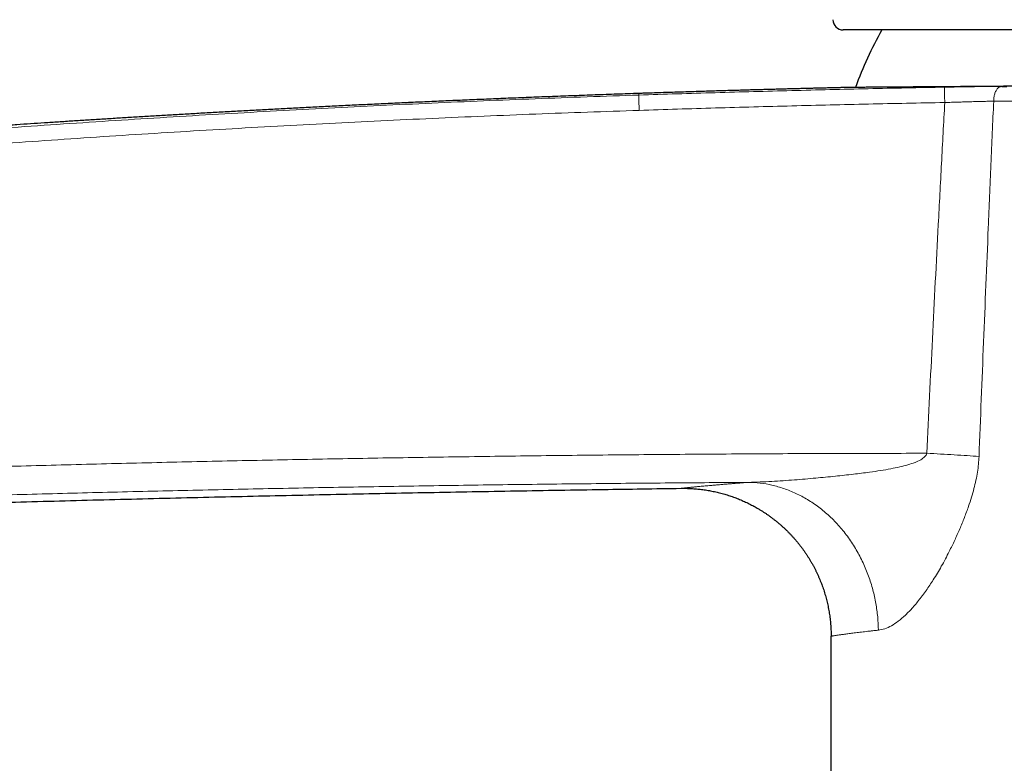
# Model space of a CAD drawing. Header units: millimetres. Extents: x 8 to 674, y 12 to 828.
# Tile 11 of 25: x 134 to 200, y 741 to 791. Entities that reach past the tile are written whole.
import ezdxf

# ---------------------------------------------------------------- set-up
doc = ezdxf.new("R2010")
doc.units = ezdxf.units.MM

msp = doc.modelspace()

# ---------------------------------------------------------------- linework, layer by layer
at = {"color": 7, "linetype": 'Continuous', "lineweight": 30}
for p, q in [((237.916, 790.443), (189.563, 790.443)), ((200.279, 786.629), (200.628, 786.632)), ((175.744, 786.149), (175.744, 786.149)), ((175.744, 786.149), (175.744, 786.149)), ((188.743, 653.943), (188.743, 749.454))]:
    msp.add_line(p, q, dxfattribs=at)
at = {"color": 252, "linetype": 'Continuous', "lineweight": 0}
msp.add_line((175.744, 786.149), (175.744, 786.149), dxfattribs=at)
at = {"color": 252, "linetype": 'Continuous', "lineweight": 0, "flags": 128}
msp.add_lwpolyline([(199.735, 785.629), (199.736, 785.694), (199.739, 785.758), (199.745, 785.822), (199.752, 785.885), (199.762, 785.947), (199.775, 786.007), (199.789, 786.066), (199.806, 786.123), (199.824, 786.178), (199.845, 786.231), (199.867, 786.281), (199.892, 786.329), (199.917, 786.374), (199.945, 786.415), (199.974, 786.453), (200.004, 786.488), (200.036, 786.52), (200.068, 786.547), (200.102, 786.571), (200.136, 786.59), (200.171, 786.606), (200.207, 786.618), (200.243, 786.625), (200.279, 786.629)], dxfattribs=at)
at = {"color": 7, "linetype": 'Continuous', "lineweight": 30}
for centre, radius, start, end in [((189.563, 791.143), 0.7, 180.40273, 270), ((213.743, 778.193), 24.8, 150.39904, 160.28334)]:
    msp.add_arc(centre, radius, start, end, dxfattribs=at)
at = {"color": 252, "linetype": 'Continuous', "lineweight": 0}
msp.add_arc((217.808, 786.208), 21.391, 179.0166, 181.79099, dxfattribs=at)
for points, knots in [([(175.744, 786.043), (176.605, 786.071), (178.328, 786.127), (180.912, 786.204), (183.496, 786.277), (186.081, 786.346), (188.665, 786.41), (191.25, 786.47), (193.835, 786.525), (195.558, 786.559), (196.42, 786.575)], [0, 0, 0, 0, 0.1249962, 0.2499925, 0.3749902, 0.499988, 0.6249903, 0.7499925, 0.8749963, 1, 1, 1, 1]), ([(196.42, 786.575), (196.505, 786.577), (196.674, 786.58), (196.928, 786.585), (197.181, 786.589), (197.435, 786.593), (197.689, 786.597), (197.943, 786.601), (198.195, 786.605), (198.442, 786.608), (198.684, 786.612), (198.921, 786.615), (199.154, 786.618), (199.386, 786.62), (199.615, 786.623), (199.841, 786.625), (200.063, 786.627), (200.207, 786.628), (200.279, 786.629)], [0, 0, 0, 0, 0.061994, 0.124029, 0.186064, 0.248059, 0.311396, 0.374776, 0.438155, 0.501492, 0.563125, 0.624799, 0.686472, 0.748105, 0.811058, 0.874053, 0.937048, 1, 1, 1, 1]), ([(34.107, 772.265), (35.387, 772.471), (37.947, 772.883), (41.79, 773.484), (45.635, 774.073), (49.482, 774.648), (53.117, 775.179), (56.539, 775.669), (59.75, 776.118), (62.961, 776.559), (66.174, 776.99), (69.387, 777.412), (72.817, 777.853), (76.465, 778.309), (80.33, 778.78), (84.198, 779.237), (88.066, 779.68), (91.806, 780.096), (95.417, 780.485), (98.899, 780.849), (102.382, 781.201), (105.866, 781.543), (109.352, 781.874), (112.838, 782.193), (116.325, 782.502), (119.814, 782.799), (123.304, 783.085), (126.796, 783.36), (130.289, 783.624), (133.783, 783.877), (137.276, 784.118), (140.769, 784.349), (144.263, 784.568), (147.758, 784.776), (151.253, 784.973), (154.749, 785.159), (158.245, 785.334), (161.743, 785.498), (165.242, 785.651), (168.742, 785.793), (172.242, 785.924), (174.577, 786.004), (175.744, 786.042), (175.744, 786.042)], [0, 0, 0, 0, 0.027314, 0.054627, 0.081941, 0.109255, 0.136569, 0.159334, 0.1821, 0.204865, 0.227623, 0.25038, 0.273137, 0.300483, 0.327829, 0.355175, 0.38252, 0.409866, 0.43445, 0.459033, 0.483617, 0.508201, 0.532787, 0.557373, 0.581955, 0.606536, 0.631136, 0.655735, 0.680335, 0.704935, 0.729518, 0.754102, 0.778685, 0.803269, 0.827852, 0.852436, 0.877019, 0.901603, 0.926202, 0.950801, 0.9754, 1, 1, 1, 1, 1]), ([(175.744, 786.149), (175.744, 786.148), (175.744, 786.147), (175.744, 786.139), (175.744, 786.121), (175.744, 786.092), (175.744, 786.059), (175.744, 786.042)], [0, 0, 0, 0, 0.132812, 0.317945, 0.503078, 0.751539, 1, 1, 1, 1]), ([(199.735, 785.629), (199.675, 785.628), (199.555, 785.625), (199.369, 785.621), (199.179, 785.616), (198.984, 785.611), (198.785, 785.606), (198.581, 785.601), (198.373, 785.596), (198.164, 785.59), (197.954, 785.584), (197.743, 785.578), (197.529, 785.572), (197.313, 785.566), (197.094, 785.56), (196.873, 785.553), (196.651, 785.546), (196.502, 785.542), (196.427, 785.54)], [0, 0, 0, 0, 0.0614977, 0.1229953, 0.1848111, 0.2466268, 0.3094321, 0.3722375, 0.4353813, 0.4985252, 0.5603776, 0.6222301, 0.6844057, 0.7465813, 0.8097636, 0.8729459, 0.9364729, 1, 1, 1, 1]), ([(199.735, 785.629), (199.673, 784.203), (199.55, 781.351), (199.32, 775.921), (199.048, 769.339), (198.844, 764.182), (198.743, 761.604)], [0, 0, 0, 0, 0.178076, 0.356153, 0.678076, 1, 1, 1, 1]), ([(238.743, 785.793), (238.742, 785.792), (238.74, 785.792), (238.721, 785.792), (238.69, 785.793), (238.647, 785.793), (238.592, 785.794), (238.524, 785.795), (238.443, 785.796), (238.35, 785.798), (238.245, 785.799), (238.127, 785.801), (237.996, 785.803), (237.872, 785.805), (237.76, 785.806), (237.663, 785.808), (237.562, 785.809), (237.446, 785.811), (237.312, 785.813), (237.16, 785.815), (237, 785.817), (236.832, 785.819), (236.657, 785.821), (236.471, 785.824), (236.273, 785.826), (236.063, 785.828), (235.845, 785.831), (235.619, 785.833), (235.384, 785.835), (235.157, 785.838), (234.939, 785.84), (234.732, 785.841), (234.52, 785.843), (234.311, 785.845), (234.107, 785.846), (233.908, 785.848), (233.705, 785.849), (233.483, 785.851), (233.239, 785.852), (232.974, 785.853), (232.703, 785.855), (232.426, 785.856), (232.144, 785.857), (231.823, 785.858), (231.462, 785.859), (231.057, 785.86), (230.642, 785.861), (230.218, 785.862), (229.786, 785.862), (229.344, 785.862), (228.894, 785.862), (228.497, 785.861), (228.158, 785.86), (227.879, 785.86), (227.598, 785.859), (227.291, 785.858), (226.96, 785.857), (226.602, 785.856), (226.24, 785.855), (225.874, 785.853), (225.505, 785.852), (225.089, 785.85), (224.624, 785.847), (224.111, 785.844), (223.591, 785.841), (223.066, 785.838), (222.535, 785.834), (221.998, 785.83), (221.458, 785.826), (220.95, 785.822), (220.476, 785.819), (220.038, 785.815), (219.597, 785.811), (219.115, 785.807), (218.592, 785.803), (218.026, 785.798), (217.458, 785.792), (216.887, 785.787), (216.313, 785.782), (215.755, 785.776), (215.214, 785.771), (214.689, 785.766), (214.163, 785.761), (213.636, 785.756), (213.109, 785.75), (212.637, 785.746), (212.221, 785.742), (211.86, 785.738), (211.5, 785.735), (211.119, 785.731), (210.716, 785.727), (210.293, 785.723), (209.87, 785.719), (209.448, 785.714), (209.027, 785.71), (208.569, 785.706), (208.074, 785.701), (207.544, 785.696), (207.016, 785.691), (206.487, 785.686), (205.958, 785.682), (205.428, 785.677), (204.902, 785.672), (204.418, 785.668), (203.976, 785.664), (203.575, 785.66), (203.177, 785.657), (202.782, 785.654), (202.389, 785.65), (202, 785.647), (201.613, 785.644), (201.23, 785.641), (200.851, 785.638), (200.475, 785.635), (200.102, 785.632), (199.858, 785.63), (199.735, 785.629)], [0, 0, 0, 0, 0.010219, 0.020438, 0.030677, 0.040916, 0.051226, 0.061539, 0.071851, 0.082161, 0.092554, 0.10295, 0.113346, 0.123739, 0.130013, 0.136286, 0.142564, 0.148842, 0.157069, 0.165297, 0.173524, 0.181775, 0.190026, 0.198277, 0.207049, 0.215822, 0.224594, 0.233395, 0.242197, 0.250998, 0.258121, 0.265244, 0.272374, 0.279503, 0.285778, 0.292052, 0.298331, 0.30461, 0.31236, 0.32011, 0.327859, 0.335629, 0.343399, 0.351168, 0.361646, 0.372125, 0.382625, 0.393125, 0.403655, 0.414186, 0.424738, 0.435291, 0.441564, 0.447838, 0.454116, 0.460394, 0.468142, 0.475891, 0.483639, 0.491407, 0.499176, 0.506944, 0.517421, 0.527898, 0.538396, 0.548894, 0.559423, 0.569952, 0.580503, 0.591053, 0.599437, 0.60782, 0.616214, 0.624609, 0.635226, 0.645844, 0.656461, 0.667129, 0.677799, 0.688467, 0.698171, 0.707876, 0.71758, 0.727323, 0.737067, 0.74681, 0.753482, 0.760155, 0.766833, 0.773512, 0.781397, 0.789283, 0.797168, 0.805075, 0.812981, 0.820888, 0.830967, 0.841046, 0.851145, 0.861244, 0.871573, 0.881903, 0.892253, 0.902603, 0.91068, 0.918757, 0.926834, 0.934933, 0.943033, 0.951132, 0.959265, 0.967399, 0.975532, 0.983688, 0.991844, 1, 1, 1, 1]), ([(175.765, 785.007), (174.599, 784.968), (172.269, 784.89), (168.774, 784.758), (165.279, 784.617), (161.784, 784.464), (158.29, 784.3), (154.797, 784.126), (151.303, 783.94), (147.81, 783.743), (144.318, 783.535), (140.826, 783.316), (137.334, 783.086), (133.843, 782.844), (130.354, 782.592), (126.866, 782.329), (123.38, 782.054), (119.894, 781.768), (116.409, 781.471), (112.925, 781.164), (109.441, 780.844), (105.958, 780.514), (102.476, 780.173), (98.994, 779.82), (95.514, 779.456), (91.987, 779.077), (88.413, 778.68), (84.794, 778.267), (81.175, 777.841), (77.558, 777.404), (73.942, 776.955), (70.327, 776.495), (66.713, 776.023), (63.101, 775.539), (59.49, 775.043), (55.881, 774.537), (52.273, 774.018), (48.666, 773.488), (45.061, 772.947), (41.458, 772.394), (37.856, 771.831), (35.456, 771.446), (34.256, 771.253)], [0, 0, 0, 0, 0.024584, 0.049168, 0.073751, 0.098335, 0.122919, 0.147508, 0.172097, 0.196686, 0.221275, 0.245864, 0.270463, 0.295063, 0.319646, 0.344229, 0.368812, 0.393396, 0.417979, 0.442562, 0.467153, 0.491745, 0.516336, 0.540927, 0.565527, 0.590127, 0.615733, 0.641339, 0.66695, 0.69256, 0.718171, 0.743782, 0.769399, 0.795016, 0.820633, 0.84625, 0.871874, 0.897497, 0.923121, 0.948744, 0.974372, 1, 1, 1, 1]), ([(196.427, 785.54), (195.566, 785.523), (193.844, 785.49), (191.261, 785.434), (188.678, 785.374), (186.095, 785.31), (183.512, 785.242), (180.93, 785.169), (178.347, 785.091), (176.625, 785.036), (175.765, 785.008)], [0, 0, 0, 0, 0.1249961, 0.2499932, 0.3749902, 0.4999902, 0.6249902, 0.7499931, 0.8749961, 1, 1, 1, 1]), ([(195.212, 761.819), (195.338, 764.398), (195.591, 769.554), (195.926, 776.086), (196.206, 781.414), (196.353, 784.164), (196.427, 785.54)], [0, 0, 0, 0, 0.3260572, 0.6521154, 0.8260576, 1, 1, 1, 1]), ([(74.882, 758.556), (76.692, 758.652), (80.313, 758.844), (85.744, 759.116), (91.176, 759.375), (96.609, 759.622), (102.042, 759.855), (107.476, 760.075), (112.911, 760.282), (118.346, 760.476), (123.782, 760.657), (129.217, 760.825), (134.653, 760.98), (140.09, 761.122), (145.527, 761.251), (150.965, 761.366), (156.402, 761.469), (161.881, 761.559), (167.402, 761.636), (172.964, 761.701), (178.525, 761.751), (184.087, 761.788), (189.649, 761.812), (193.357, 761.817), (195.212, 761.819)], [0, 0, 0, 0, 0.045172, 0.090345, 0.135518, 0.18069, 0.225867, 0.271044, 0.31622, 0.361397, 0.40657, 0.451742, 0.496915, 0.542087, 0.587264, 0.632441, 0.677618, 0.722794, 0.768995, 0.815196, 0.861397, 0.907598, 0.953799, 1, 1, 1, 1]), ([(183.169, 759.854), (183.688, 759.871), (184.712, 759.905), (186.229, 760.016), (187.664, 760.137), (188.993, 760.265), (190.208, 760.398), (191.229, 760.526), (192.072, 760.649), (192.756, 760.766), (193.373, 760.892), (193.923, 761.032), (194.399, 761.188), (194.788, 761.362), (195.041, 761.536), (195.172, 761.694), (195.199, 761.779), (195.212, 761.819)], [0, 0, 0, 0, 0.128326, 0.253336, 0.369686, 0.477038, 0.575338, 0.664169, 0.724724, 0.780356, 0.830939, 0.876395, 0.916909, 0.951503, 0.978921, 0.990057, 1, 1, 1, 1]), ([(198.743, 761.604), (198.732, 761.431), (198.712, 761.078), (198.64, 760.542), (198.537, 759.989), (198.402, 759.419), (198.235, 758.832), (198.063, 758.309), (197.899, 757.852), (197.754, 757.468), (197.601, 757.084), (197.441, 756.701), (197.274, 756.32), (197.1, 755.94), (196.919, 755.56), (196.624, 754.963), (196.209, 754.182), (195.684, 753.302), (195.312, 752.744), (195.105, 752.454), (195.041, 752.366), (194.978, 752.279), (194.914, 752.194), (194.851, 752.11), (194.638, 751.834), (194.281, 751.4), (193.777, 750.876), (193.289, 750.457), (192.82, 750.147), (192.368, 749.936), (192.084, 749.886), (191.943, 749.862)], [0, 0, 0, 0, 0.030989, 0.063308, 0.097118, 0.132557, 0.169747, 0.208793, 0.234122, 0.259672, 0.285458, 0.311495, 0.337796, 0.364375, 0.391244, 0.418417, 0.493037, 0.564439, 0.624919, 0.632694, 0.640437, 0.648149, 0.65583, 0.663482, 0.671105, 0.7321, 0.78983, 0.844831, 0.89772, 0.949192, 1, 1, 1, 1]), ([(195.212, 761.819), (195.525, 761.803), (196.157, 761.771), (197.08, 761.718), (197.96, 761.662), (198.483, 761.623), (198.743, 761.604)], [0, 0, 0, 0, 0.2484289, 0.5, 0.7515711, 1, 1, 1, 1]), ([(183.169, 759.854), (181.396, 759.842), (177.85, 759.819), (172.531, 759.768), (167.212, 759.706), (161.855, 759.63), (156.46, 759.542), (151.028, 759.439), (145.596, 759.323), (140.163, 759.195), (134.732, 759.053), (129.3, 758.898), (123.868, 758.73), (118.438, 758.549), (113.008, 758.355), (107.578, 758.148), (102.149, 757.928), (96.721, 757.695), (91.293, 757.449), (85.865, 757.189), (80.438, 756.917), (76.82, 756.725), (75.012, 756.629)], [0, 0, 0, 0, 0.0491537, 0.0983075, 0.1474614, 0.1966151, 0.2468243, 0.2970336, 0.3472429, 0.3974521, 0.4476659, 0.4978799, 0.5480938, 0.5983076, 0.6485168, 0.6987261, 0.7489354, 0.7991445, 0.8493583, 0.8995723, 0.9497862, 1, 1, 1, 1]), ([(178.604, 759.453), (178.604, 759.453), (178.603, 759.453), (178.607, 759.453), (178.618, 759.454), (178.638, 759.457), (178.664, 759.459), (178.699, 759.463), (178.742, 759.468), (178.792, 759.473), (178.849, 759.479), (178.915, 759.485), (178.987, 759.493), (179.068, 759.501), (179.155, 759.51), (179.249, 759.519), (179.349, 759.529), (179.456, 759.539), (179.578, 759.551), (179.718, 759.564), (179.877, 759.579), (180.045, 759.595), (180.224, 759.611), (180.413, 759.628), (180.627, 759.647), (180.867, 759.668), (181.136, 759.692), (181.419, 759.716), (181.693, 759.738), (181.954, 759.76), (182.199, 759.779), (182.452, 759.799), (182.698, 759.818), (182.937, 759.837), (183.092, 759.848), (183.169, 759.854)], [0, 0, 0, 0, 0.000458, 0.028649, 0.056842, 0.085034, 0.113287, 0.141543, 0.169796, 0.198142, 0.226489, 0.254834, 0.28324, 0.311648, 0.340054, 0.367796, 0.395538, 0.423305, 0.451071, 0.484897, 0.518726, 0.552551, 0.586473, 0.620397, 0.654318, 0.695571, 0.736824, 0.778148, 0.819472, 0.851169, 0.882866, 0.914593, 0.946319, 0.973158, 1, 1, 1, 1]), ([(183.169, 759.854), (183.428, 759.842), (183.956, 759.818), (184.754, 759.675), (185.562, 759.448), (186.368, 759.124), (187.159, 758.703), (187.923, 758.187), (188.647, 757.58), (189.318, 756.889), (189.925, 756.125), (190.459, 755.299), (190.914, 754.427), (191.286, 753.523), (191.574, 752.601), (191.777, 751.677), (191.906, 750.764), (191.931, 750.159), (191.943, 749.862)], [0, 0, 0, 0, 0.057378, 0.116653, 0.177655, 0.240177, 0.303969, 0.368748, 0.434202, 0.5, 0.565798, 0.631252, 0.696031, 0.759823, 0.822345, 0.883347, 0.942622, 1, 1, 1, 1]), ([(191.943, 749.862), (191.86, 749.853), (191.693, 749.835), (191.455, 749.809), (191.225, 749.783), (191.005, 749.757), (190.794, 749.732), (190.593, 749.708), (190.4, 749.684), (190.217, 749.661), (190.044, 749.638), (189.881, 749.617), (189.728, 749.597), (189.585, 749.577), (189.453, 749.559), (189.332, 749.542), (189.222, 749.526), (189.123, 749.512), (189.034, 749.499), (188.957, 749.487), (188.891, 749.477), (188.837, 749.469), (188.795, 749.462), (188.766, 749.457), (188.747, 749.454), (188.744, 749.454), (188.743, 749.454)], [0, 0, 0, 0, 0.040358, 0.080733, 0.121238, 0.161743, 0.202317, 0.242892, 0.283975, 0.325058, 0.366215, 0.407371, 0.449049, 0.490726, 0.53248, 0.574234, 0.616133, 0.658051, 0.700576, 0.743121, 0.785823, 0.828524, 0.871309, 0.914093, 0.957036, 1, 1, 1, 1])]:
    msp.add_open_spline(points, degree=3, knots=knots, dxfattribs=at)
at = {"color": 7, "linetype": 'Continuous', "lineweight": 30}
for points, knots in [([(189.906, 786.554), (189.899, 786.554), (189.881, 786.553), (189.855, 786.553), (189.826, 786.552), (189.796, 786.551), (189.758, 786.551), (189.709, 786.549), (189.649, 786.548), (189.577, 786.546), (189.493, 786.544), (189.398, 786.542), (189.291, 786.54), (189.174, 786.537), (189.046, 786.534), (188.908, 786.53), (188.759, 786.527), (188.591, 786.523), (188.404, 786.518), (188.195, 786.513), (187.973, 786.508), (187.736, 786.502), (187.485, 786.496), (187.226, 786.489), (186.958, 786.482), (186.683, 786.475), (186.395, 786.468), (186.095, 786.46), (185.781, 786.452), (185.452, 786.443), (185.108, 786.434), (184.751, 786.424), (184.381, 786.414), (183.999, 786.404), (183.604, 786.393), (183.181, 786.381), (182.731, 786.368), (182.252, 786.354), (181.757, 786.34), (181.247, 786.325), (180.721, 786.309), (180.181, 786.293), (179.624, 786.275), (179.053, 786.258), (178.466, 786.239), (177.867, 786.22), (177.258, 786.2), (176.637, 786.18), (176.13, 786.163), (175.831, 786.153), (175.744, 786.15)], [0, 0, 0, 0, 0.001515, 0.003747, 0.005577, 0.007527, 0.010187, 0.013643, 0.017897, 0.02299, 0.028893, 0.035604, 0.043125, 0.051454, 0.060421, 0.070168, 0.080694, 0.091998, 0.105726, 0.12045, 0.136169, 0.152882, 0.17059, 0.189291, 0.207833, 0.227256, 0.247561, 0.268746, 0.290811, 0.31418, 0.33846, 0.363649, 0.389746, 0.416752, 0.444663, 0.473481, 0.506225, 0.540062, 0.574991, 0.61101, 0.648117, 0.686311, 0.72559, 0.765953, 0.807396, 0.849919, 0.892732, 0.936582, 0.981467, 1, 1, 1, 1]), ([(231.498, 786.857), (231.486, 786.857), (231.342, 786.857), (231.057, 786.859), (230.64, 786.86), (230.21, 786.861), (229.794, 786.862), (229.393, 786.862), (229.008, 786.862), (228.617, 786.862), (228.205, 786.862), (227.773, 786.861), (227.319, 786.86), (226.857, 786.859), (226.417, 786.858), (226.001, 786.856), (225.611, 786.855), (225.216, 786.853), (224.787, 786.851), (224.323, 786.849), (223.822, 786.846), (223.316, 786.843), (222.803, 786.84), (222.285, 786.836), (221.786, 786.832), (221.306, 786.829), (220.848, 786.825), (220.386, 786.821), (219.921, 786.817), (219.452, 786.813), (218.992, 786.809), (218.539, 786.805), (218.095, 786.801), (217.649, 786.797), (217.168, 786.792), (216.652, 786.787), (216.1, 786.782), (215.546, 786.777), (214.991, 786.771), (214.433, 786.765), (213.901, 786.76), (213.394, 786.755), (212.912, 786.75), (212.43, 786.745), (211.948, 786.74), (211.466, 786.735), (211.03, 786.731), (210.639, 786.727), (210.292, 786.723), (209.947, 786.72), (209.52, 786.716), (209.013, 786.71), (208.426, 786.705), (207.842, 786.699), (207.293, 786.694), (206.778, 786.689), (206.297, 786.684), (205.819, 786.68), (205.328, 786.675), (204.826, 786.67), (204.312, 786.666), (203.802, 786.661), (203.361, 786.657), (202.986, 786.654), (202.675, 786.651), (202.366, 786.649), (201.987, 786.645), (201.54, 786.642), (201.029, 786.638), (200.525, 786.633), (200.055, 786.63), (199.62, 786.626), (199.216, 786.623), (198.819, 786.62), (198.415, 786.617), (198.005, 786.614), (197.591, 786.611), (197.186, 786.608), (196.814, 786.605), (196.474, 786.603), (196.165, 786.6), (195.862, 786.598), (195.543, 786.596), (195.211, 786.594), (194.866, 786.591), (194.531, 786.589), (194.207, 786.587), (193.892, 786.584), (193.602, 786.582), (193.335, 786.581), (193.09, 786.579), (192.853, 786.577), (192.624, 786.576), (192.403, 786.574), (192.196, 786.573), (192.002, 786.571), (191.82, 786.57), (191.645, 786.569), (191.466, 786.567), (191.285, 786.566), (191.104, 786.565), (190.935, 786.563), (190.779, 786.562), (190.634, 786.561), (190.508, 786.56), (190.399, 786.559), (190.305, 786.558), (190.22, 786.558), (190.145, 786.557), (190.08, 786.556), (190.026, 786.556), (189.984, 786.555), (189.951, 786.555), (189.926, 786.554), (189.911, 786.554), (189.907, 786.554), (189.906, 786.554)], [0, 0, 0, 0, 0.000931, 0.011497, 0.022063, 0.032656, 0.043249, 0.052139, 0.06103, 0.069937, 0.078843, 0.088651, 0.098458, 0.108288, 0.118117, 0.12609, 0.134064, 0.142049, 0.150034, 0.159816, 0.169599, 0.179381, 0.189211, 0.199042, 0.208872, 0.217365, 0.225859, 0.234353, 0.242877, 0.251403, 0.259927, 0.267901, 0.275876, 0.283861, 0.291847, 0.301629, 0.311413, 0.321195, 0.331026, 0.340857, 0.350688, 0.359181, 0.367676, 0.37617, 0.384695, 0.393221, 0.401746, 0.407907, 0.414068, 0.420234, 0.4264, 0.436967, 0.447534, 0.458127, 0.468721, 0.477612, 0.486504, 0.495411, 0.504318, 0.514126, 0.523934, 0.533764, 0.543594, 0.549754, 0.555915, 0.562081, 0.568247, 0.578814, 0.589381, 0.599974, 0.610568, 0.619459, 0.62835, 0.637257, 0.646164, 0.655972, 0.66578, 0.675609, 0.685439, 0.693414, 0.701389, 0.709375, 0.717362, 0.727146, 0.736931, 0.746714, 0.756546, 0.766379, 0.776211, 0.784706, 0.793202, 0.801697, 0.810223, 0.81875, 0.827276, 0.835251, 0.843226, 0.851213, 0.859199, 0.868983, 0.878768, 0.888551, 0.898383, 0.908216, 0.918048, 0.926542, 0.935038, 0.943533, 0.952059, 0.960586, 0.969112, 0.976488, 0.983864, 0.991239, 0.998635, 1, 1, 1, 1]), ([(175.744, 786.149), (175.249, 786.132), (174.264, 786.099), (172.795, 786.047), (171.342, 785.993), (169.904, 785.939), (168.482, 785.884), (167.102, 785.829), (165.762, 785.774), (164.464, 785.719), (163.179, 785.664), (161.907, 785.608), (160.649, 785.551), (159.405, 785.494), (158.174, 785.436), (156.957, 785.378), (155.753, 785.319), (154.57, 785.26), (153.407, 785.201), (152.264, 785.142), (151.134, 785.082), (150.011, 785.022), (148.893, 784.961), (147.783, 784.9), (146.686, 784.838), (145.602, 784.776), (144.538, 784.714), (143.493, 784.653), (142.468, 784.592), (141.456, 784.531), (140.45, 784.469), (139.45, 784.407), (138.457, 784.344), (137.477, 784.282), (136.511, 784.22), (135.559, 784.157), (134.62, 784.095), (133.677, 784.032), (132.73, 783.968), (131.78, 783.903), (130.846, 783.839), (129.927, 783.775), (129.023, 783.711), (128.15, 783.648), (127.309, 783.588), (126.499, 783.529), (125.702, 783.47), (124.918, 783.412), (124.148, 783.355), (123.392, 783.298), (122.65, 783.242), (121.921, 783.186), (121.206, 783.131), (120.508, 783.077), (119.828, 783.023), (119.166, 782.971), (118.516, 782.92), (117.877, 782.869), (117.247, 782.818), (116.627, 782.768), (116.021, 782.719), (115.428, 782.67), (114.853, 782.623), (114.295, 782.577), (113.753, 782.532), (113.225, 782.488), (112.707, 782.444), (112.2, 782.401), (111.702, 782.359), (111.219, 782.318), (110.75, 782.278), (110.295, 782.239), (109.854, 782.201), (109.425, 782.163), (109.008, 782.127), (108.603, 782.092), (108.213, 782.058), (107.838, 782.025), (107.477, 781.993), (107.13, 781.962), (106.807, 781.933), (106.507, 781.907), (106.228, 781.882), (105.962, 781.858), (105.708, 781.835), (105.466, 781.813), (105.237, 781.793), (105.02, 781.773), (104.815, 781.755), (104.623, 781.737), (104.443, 781.721), (104.276, 781.706), (104.123, 781.692), (103.985, 781.679), (103.862, 781.668), (103.749, 781.658), (103.647, 781.648), (103.555, 781.64), (103.473, 781.632), (103.402, 781.626), (103.343, 781.62), (103.296, 781.616), (103.262, 781.613), (103.24, 781.611), (103.224, 781.609), (103.205, 781.608), (103.175, 781.605), (103.134, 781.601), (103.082, 781.596), (103.019, 781.591), (102.946, 781.584), (102.862, 781.576), (102.756, 781.566), (102.629, 781.555), (102.483, 781.541), (102.332, 781.527), (102.175, 781.513), (102.014, 781.498), (101.848, 781.482), (101.655, 781.464), (101.432, 781.444), (101.18, 781.42), (100.919, 781.396), (100.62, 781.368), (100.281, 781.336), (99.901, 781.3), (99.506, 781.263), (99.095, 781.224), (98.671, 781.184), (98.234, 781.142), (97.785, 781.099), (97.321, 781.054), (96.839, 781.008), (96.344, 780.96), (95.845, 780.911), (95.35, 780.863), (94.862, 780.815), (94.38, 780.768), (93.905, 780.721), (93.375, 780.668), (92.794, 780.61), (92.161, 780.547), (91.542, 780.485), (90.936, 780.424), (90.346, 780.364), (89.772, 780.305), (89.214, 780.248), (88.669, 780.192), (88.149, 780.138), (87.654, 780.087), (87.184, 780.038), (86.725, 779.99), (86.276, 779.943), (85.411, 779.853), (84.189, 779.723), (82.609, 779.554), (81.343, 779.417), (80.326, 779.306), (79.558, 779.221), (78.792, 779.137), (78.027, 779.052), (77.264, 778.966), (76.502, 778.881), (75.824, 778.804), (75.224, 778.736), (74.698, 778.676), (74.156, 778.614), (73.599, 778.551), (73.027, 778.485), (72.451, 778.418), (71.872, 778.351), (71.29, 778.283), (70.695, 778.214), (70.086, 778.142), (69.464, 778.069), (68.828, 777.993), (68.178, 777.916), (67.515, 777.837), (66.838, 777.755), (66.152, 777.673), (65.456, 777.588), (64.751, 777.503), (64.033, 777.415), (63.289, 777.323), (62.518, 777.228), (61.72, 777.129), (60.908, 777.027), (60.08, 776.924), (59.238, 776.817), (58.382, 776.709), (57.655, 776.616), (57.061, 776.54), (56.605, 776.481), (56.144, 776.422), (55.68, 776.362), (55.216, 776.302), (54.732, 776.239), (54.232, 776.173), (53.718, 776.106), (53.219, 776.041), (52.731, 775.976), (52.254, 775.913), (51.789, 775.852), (51.338, 775.792), (50.902, 775.734), (50.483, 775.678), (50.081, 775.624), (49.696, 775.572), (49.325, 775.522), (48.965, 775.474), (48.618, 775.427), (48.283, 775.381), (47.963, 775.338), (47.657, 775.296), (47.366, 775.257), (47.09, 775.219), (46.828, 775.183), (46.58, 775.149), (46.345, 775.117), (46.126, 775.087), (45.922, 775.059), (45.734, 775.033), (45.562, 775.009), (45.405, 774.988), (45.264, 774.968), (45.139, 774.951), (45.031, 774.936), (44.935, 774.923), (44.847, 774.91), (44.764, 774.899), (44.699, 774.89), (44.646, 774.883), (44.601, 774.876), (44.545, 774.868), (44.477, 774.859), (44.399, 774.848), (44.308, 774.836), (44.206, 774.821), (44.093, 774.806), (43.968, 774.788), (43.829, 774.769), (43.676, 774.748), (43.509, 774.724), (43.329, 774.699), (43.137, 774.672), (42.932, 774.644), (42.719, 774.614), (42.498, 774.583), (42.27, 774.551), (42.031, 774.517), (41.781, 774.482), (41.52, 774.445), (41.247, 774.406), (40.964, 774.366), (40.669, 774.324), (40.363, 774.281), (40.048, 774.236), (39.724, 774.19), (39.391, 774.142), (39.047, 774.093), (38.683, 774.041), (38.297, 773.985), (37.889, 773.927), (37.469, 773.866), (37.037, 773.803), (36.591, 773.739), (36.143, 773.673), (35.691, 773.607), (35.237, 773.541), (34.772, 773.473), (34.295, 773.403), (33.808, 773.331), (33.309, 773.257), (32.799, 773.181), (32.278, 773.104), (31.746, 773.025), (31.206, 772.944), (30.658, 772.862), (30.214, 772.795), (29.95, 772.755), (29.872, 772.744)], [0, 0, 0, 0, 0.010128, 0.02015, 0.030066, 0.039876, 0.049581, 0.059181, 0.068136, 0.076999, 0.085769, 0.094446, 0.103032, 0.111525, 0.119926, 0.128235, 0.136452, 0.144578, 0.15247, 0.160273, 0.167988, 0.175615, 0.183291, 0.190875, 0.198368, 0.205769, 0.21308, 0.220171, 0.227174, 0.23409, 0.240917, 0.247793, 0.254577, 0.26127, 0.26787, 0.274379, 0.280796, 0.287121, 0.293714, 0.300204, 0.306591, 0.312874, 0.319054, 0.32513, 0.330764, 0.336305, 0.341754, 0.34711, 0.352374, 0.357545, 0.362622, 0.367607, 0.372498, 0.377296, 0.381917, 0.386448, 0.390889, 0.395239, 0.399575, 0.403817, 0.407964, 0.412017, 0.415976, 0.419771, 0.423476, 0.427088, 0.430609, 0.434107, 0.43751, 0.440816, 0.444027, 0.447141, 0.45016, 0.453081, 0.455951, 0.458721, 0.461392, 0.463962, 0.466432, 0.468803, 0.471073, 0.473066, 0.474974, 0.476798, 0.478537, 0.480192, 0.481763, 0.483248, 0.484649, 0.485965, 0.487196, 0.488342, 0.489403, 0.490326, 0.491173, 0.491945, 0.492641, 0.493261, 0.493837, 0.494327, 0.494731, 0.495051, 0.495286, 0.495435, 0.495496, 0.495625, 0.495831, 0.496114, 0.496476, 0.496906, 0.497412, 0.497992, 0.498647, 0.499605, 0.500617, 0.501663, 0.502741, 0.503854, 0.504999, 0.506177, 0.507852, 0.50959, 0.511392, 0.513256, 0.515766, 0.518381, 0.521104, 0.523933, 0.526868, 0.529855, 0.532945, 0.536138, 0.539434, 0.542894, 0.54634, 0.549741, 0.553097, 0.556407, 0.559672, 0.562891, 0.567322, 0.571663, 0.575915, 0.580078, 0.584151, 0.588064, 0.591891, 0.595631, 0.599285, 0.602583, 0.605808, 0.608958, 0.612035, 0.615041, 0.62675, 0.637164, 0.647539, 0.652817, 0.658085, 0.663342, 0.668589, 0.673826, 0.679052, 0.684281, 0.68779, 0.691404, 0.695122, 0.698945, 0.702873, 0.706906, 0.710804, 0.714796, 0.718882, 0.723061, 0.727334, 0.731701, 0.736162, 0.740716, 0.745365, 0.750109, 0.754859, 0.7597, 0.764632, 0.769656, 0.775038, 0.780522, 0.786107, 0.791793, 0.79758, 0.803468, 0.809458, 0.812572, 0.815713, 0.818881, 0.822075, 0.825286, 0.828442, 0.832071, 0.835604, 0.83904, 0.84238, 0.84568, 0.848881, 0.85198, 0.85498, 0.857878, 0.860627, 0.863278, 0.865833, 0.86829, 0.870697, 0.873003, 0.875208, 0.877311, 0.879313, 0.881213, 0.883012, 0.88473, 0.886344, 0.887853, 0.889259, 0.890561, 0.891738, 0.892815, 0.893791, 0.894667, 0.895377, 0.896032, 0.896643, 0.897212, 0.897738, 0.897988, 0.898295, 0.89868, 0.899145, 0.899689, 0.900313, 0.901015, 0.901797, 0.902658, 0.903598, 0.904666, 0.90582, 0.907061, 0.908389, 0.909803, 0.911304, 0.912798, 0.91437, 0.916018, 0.917744, 0.919546, 0.921426, 0.923383, 0.925417, 0.927528, 0.929716, 0.931941, 0.934239, 0.936612, 0.939059, 0.941786, 0.944599, 0.947499, 0.950486, 0.953559, 0.95672, 0.959779, 0.962915, 0.966129, 0.969419, 0.972787, 0.976232, 0.979754, 0.983353, 0.987029, 0.990782, 0.994543, 0.998378, 1, 1, 1, 1]), ([(72.831, 756.293), (74.628, 756.374), (78.432, 756.547), (84.239, 756.798), (90.249, 757.047), (96.251, 757.286), (102.21, 757.512), (108.127, 757.725), (114.003, 757.927), (119.876, 758.119), (125.783, 758.3), (131.725, 758.472), (137.702, 758.635), (143.682, 758.786), (149.665, 758.927), (155.617, 759.056), (161.539, 759.174), (167.432, 759.28), (173.121, 759.374), (176.846, 759.427), (178.604, 759.452)], [0, 0, 0, 0, 0.05099, 0.107934, 0.164776, 0.221531, 0.278211, 0.333818, 0.389379, 0.444904, 0.500406, 0.556908, 0.613411, 0.66993, 0.726477, 0.783065, 0.838696, 0.894392, 0.950164, 1, 1, 1, 1]), ([(178.598, 759.453), (178.634, 759.453), (178.724, 759.454), (178.87, 759.453), (179.038, 759.45), (179.209, 759.444), (179.38, 759.434), (179.554, 759.421), (179.727, 759.406), (179.901, 759.387), (180.076, 759.365), (180.25, 759.34), (180.424, 759.312), (180.598, 759.281), (180.772, 759.246), (180.945, 759.209), (181.118, 759.168), (181.29, 759.125), (181.462, 759.078), (181.633, 759.028), (181.802, 758.975), (181.971, 758.919), (182.14, 758.86), (182.307, 758.798), (182.473, 758.733), (182.637, 758.665), (182.801, 758.594), (182.963, 758.52), (183.125, 758.444), (183.284, 758.364), (183.443, 758.281), (183.599, 758.196), (183.761, 758.105), (183.926, 758.007), (184.095, 757.902), (184.262, 757.794), (184.426, 757.683), (184.587, 757.569), (184.746, 757.452), (184.903, 757.332), (185.057, 757.21), (185.208, 757.084), (185.356, 756.956), (185.502, 756.825), (185.645, 756.692), (185.785, 756.555), (185.922, 756.417), (186.056, 756.276), (186.187, 756.132), (186.316, 755.986), (186.441, 755.838), (186.563, 755.688), (186.683, 755.535), (186.799, 755.38), (186.912, 755.223), (187.022, 755.065), (187.128, 754.904), (187.232, 754.741), (187.332, 754.577), (187.429, 754.411), (187.522, 754.243), (187.613, 754.074), (187.7, 753.903), (187.783, 753.73), (187.864, 753.556), (187.94, 753.381), (188.014, 753.205), (188.084, 753.027), (188.15, 752.848), (188.213, 752.668), (188.273, 752.487), (188.329, 752.305), (188.381, 752.122), (188.43, 751.938), (188.476, 751.754), (188.518, 751.569), (188.556, 751.383), (188.591, 751.196), (188.622, 751.009), (188.65, 750.822), (188.674, 750.635), (188.694, 750.447), (188.711, 750.258), (188.725, 750.07), (188.735, 749.882), (188.741, 749.693), (188.743, 749.551), (188.743, 749.471), (188.743, 749.454)], [0, 0, 0, 0, 0.006689, 0.017087, 0.027703, 0.038468, 0.04934, 0.06029, 0.071298, 0.08235, 0.093436, 0.104551, 0.115687, 0.126842, 0.138013, 0.149196, 0.16039, 0.171594, 0.182806, 0.194025, 0.20525, 0.21648, 0.227716, 0.238955, 0.250199, 0.261446, 0.272697, 0.28395, 0.295206, 0.306464, 0.317725, 0.328988, 0.340252, 0.352794, 0.365345, 0.37787, 0.390369, 0.402843, 0.415295, 0.427725, 0.440134, 0.452523, 0.464893, 0.477244, 0.489579, 0.501896, 0.514198, 0.526484, 0.538754, 0.551011, 0.563253, 0.575481, 0.587696, 0.599899, 0.612088, 0.624266, 0.636432, 0.648586, 0.660729, 0.67286, 0.684981, 0.697091, 0.70919, 0.72128, 0.733359, 0.745428, 0.757488, 0.769538, 0.781578, 0.793609, 0.80563, 0.817643, 0.829646, 0.841641, 0.853626, 0.865603, 0.877571, 0.88953, 0.901481, 0.913423, 0.925356, 0.937281, 0.949197, 0.961105, 0.973004, 0.984895, 0.996777, 1, 1, 1, 1])]:
    msp.add_open_spline(points, degree=3, knots=knots, dxfattribs=at)
at = {"color": 252, "linetype": 'Continuous', "lineweight": 0}
msp.add_open_spline([(175.744, 786.043), (175.743, 786.041), (175.742, 786.037), (175.741, 786.008), (175.741, 785.963), (175.742, 785.902), (175.743, 785.825), (175.744, 785.735), (175.747, 785.633), (175.749, 785.521), (175.753, 785.4), (175.756, 785.272), (175.76, 785.141), (175.763, 785.053), (175.765, 785.008)], degree=3, dxfattribs=at)

doc.saveas('drawing.dxf')
